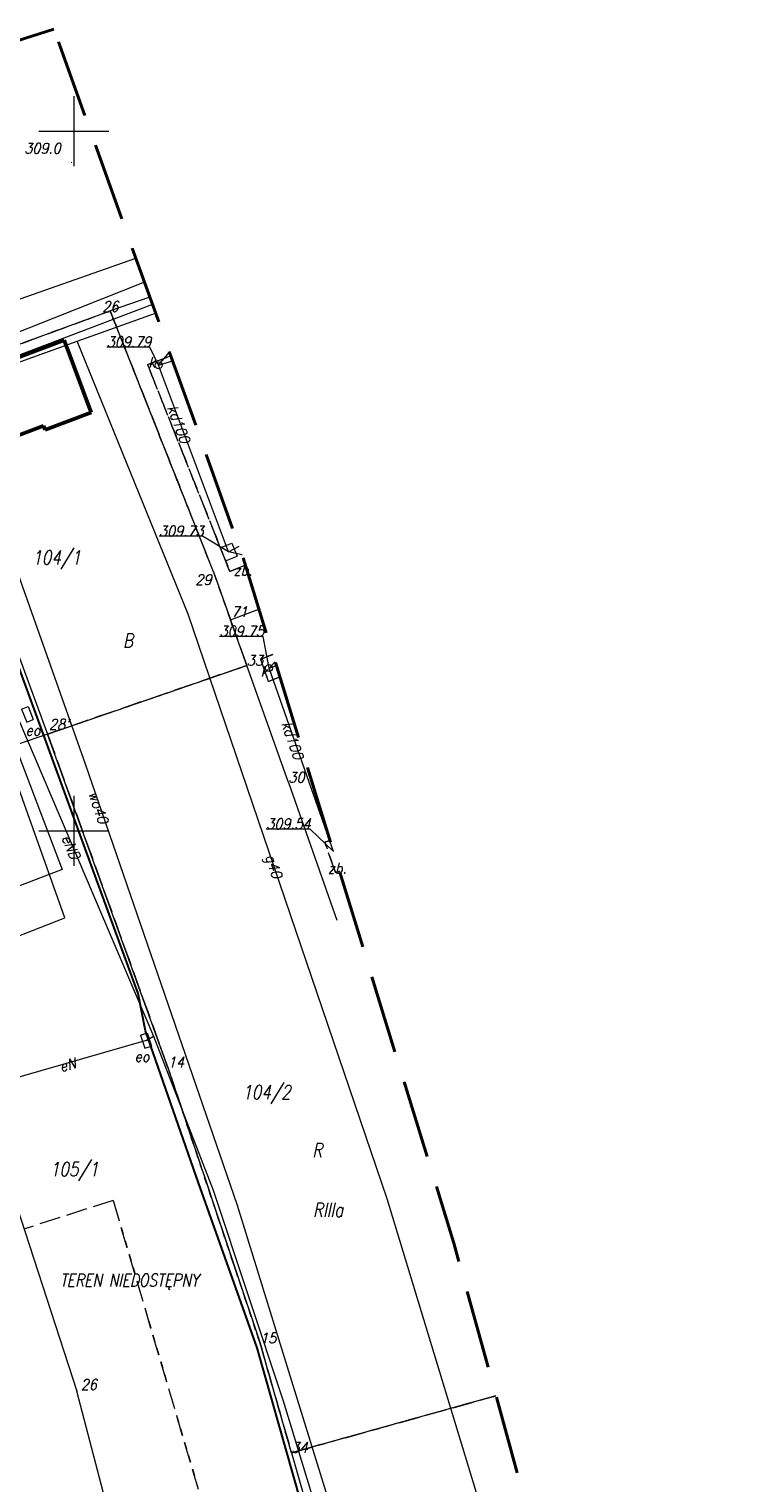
# Model space of a CAD drawing. Extents: x 779 to 3668, y -1329 to 9570.
# Tile 49 of 106: x 2311 to 2362, y -688 to -584. Entities that reach past the tile are written whole.
import ezdxf

# ---------------------------------------------------------------- set-up
doc = ezdxf.new("R2010")
doc.units = 0
for name, pattern in [('0.5_0.5', [1, 0.5, -0.5]), ('1.5_0.5', [2, 1.5, -0.5]), ('CIĄGłA', [0]), ('DGN Style 3', [7.83309, 5.595065, -2.238026])]:
    doc.linetypes.add(name, pattern=pattern)
for name, color, linetype, lineweight in [('203-punkt graniczny', 7, 'Continuous', 0), ('203-punkt graniczny-Atr103', 7, 'Continuous', 0), ('209-oznaczenie konturu klasyfikacyjnego', 7, 'Continuous', 0), ('210-oznaczenie konturu użytku gruntowego', 7, 'Continuous', 0), ('211-numer działki ewidencyjnej', 7, 'Continuous', 0), ('217-kontur klasyfikacyjny', 7, 'Continuous', 0), ('218-kontur użytku gruntowego', 7, 'Continuous', 0), ('219-działka ewidencyjna', 7, 'Continuous', 0), ('312-budynek ewidencyjny', 7, 'Continuous', 0), ('_a_obiekty', 250, 'Continuous', 30), ('ogrodzenie trwałe (linia)', 7, 'Continuous', 0), ('przewód elektroenergetyczny (linia)-SEPOD', 7, 'Continuous', 0), ('przewód elektroenergetyczny (linia)-SEPOD-Atr1', 7, 'Continuous', 0), ('przewód gazowy (linia)-SG', 7, 'Continuous', 0), ('przewód gazowy (linia)-SG-Atr1', 7, 'Continuous', 0), ('przewód kanalizacyjny (linia)-SK', 7, 'Continuous', 0), ('przewód kanalizacyjny (linia)-SK-Atr1', 7, 'Continuous', 0), ('przewód wodociągowy (linia)-SW', 7, 'Continuous', 0), ('przewód wodociągowy (linia)-SW-Atr1', 7, 'Continuous', 0), ('PTRW02_01', 7, 'Continuous', 0), ('punkt o określonej wysokości (sieć kanalizacyjna)-SK', 7, 'Continuous', 0), ('punkt o określonej wysokości (sieć kanalizacyjna)-SK-Atr2', 7, 'Continuous', 0), ('RTPW01', 253, 'Continuous', 0), ('Sekcje', 7, 'Continuous', 0), ('studzienka okrągła - przewód kanalizacyjny (punkt)-SK', 7, 'Continuous', 0), ('studzienka okrągła - przewód kanalizacyjny (punkt)-SK-Atr17', 7, 'Continuous', 0), ('szafa elektroenergetyczna (punkt)-SE', 7, 'Continuous', 0), ('szafa elektroenergetyczna (punkt)-SE-Atr17', 7, 'Continuous', 0), ('Zakres', 7, 'Continuous', 0), ('zbiornik - przewód kanalizacyjny (punkt)-SK', 7, 'Continuous', 0), ('zbiornik - przewód kanalizacyjny (punkt)-SK-Atr17', 7, 'Continuous', 0)]:
    doc.layers.add(name, color=color, linetype=linetype, lineweight=lineweight)
doc.styles.get("Standard").update_dxf_attribs({"font": 'arial.ttf'})
doc.styles.add('Style-ITALIC_1250', font='ITALIC_1250.shx')
doc.linetypes.add('902-500', pattern='A,3.75,[24,dgnlstyle-geo-mz.shx,S=0.002786,R=0,X=0,Y=0],3.75', length=7.5)

# ---------------------------------------------------------------- blocks, each defined once
blk = doc.blocks.new('203')
at = {"linetype": 'Continuous', "lineweight": -2, "ltscale": 10}
h = blk.add_hatch(color=0, dxfattribs=at)
edge = h.paths.add_edge_path()
edge.add_arc((0, 0), 0.45, 0, 360)
blk = doc.blocks.new('US15')
at = {"color": 0, "linetype": 'Continuous', "lineweight": -2, "ltscale": 10}
blk.add_circle((0, 0), 2.5, dxfattribs=at)
blk = doc.blocks.new('PW01_1')
at = {"linetype": 'Continuous', "lineweight": 13, "ltscale": 10}
h = blk.add_hatch(color=0, dxfattribs=at)
edge = h.paths.add_edge_path()
edge.add_arc((0, 0), 0.45, 0, 360)
blk = doc.blocks.new('US27')
at = {"color": 0, "linetype": 'Continuous', "lineweight": -2, "ltscale": 10}
for p, q in [((-5, -4.5), (-5, 4.5)), ((-5, 4.5), (5, 4.5)), ((5, -4.5), (5, 4.5)), ((-5, -4.5), (5, -4.5))]:
    blk.add_line(p, q, dxfattribs=at)
blk = doc.blocks.new('US18_1')
at = {"color": 0, "linetype": 'Continuous', "lineweight": -2, "ltscale": 10}
for p, q in [((-5, -2.5), (-5, 2.5)), ((-5, 2.5), (5, 2.5)), ((5, -2.5), (5, 2.5)), ((-5, -2.5), (5, -2.5))]:
    blk.add_line(p, q, dxfattribs=at)
blk = doc.blocks.new('RTPW01')
at = {"layer": 'RTPW01', "linetype": 'Continuous', "lineweight": 13, "true_color": 0x939598}
h = blk.add_hatch(color=252, dxfattribs=at)
edge = h.paths.add_edge_path()
edge.add_arc((0, 0), 0.045, 0, 360)
blk = doc.blocks.new('PZT MDCP podkład')
at = {"layer": '217-kontur klasyfikacyjny', "color": 8, "linetype": '1.5_0.5', "lineweight": 13, "flags": 128}
for points in [[(2164.95, 147.39), (2178.73, 152.44)], [(2178.73, 152.44), (2186.1, 133.8)], [(2181.4, 148.61), (2183.06, 149.23)], [(2187.28, 133.82), (2181.4, 148.61)], [(2188.39, 134.27), (2187.28, 133.82)], [(2186.1, 133.8), (2187.32, 130.37)], [(2187.32, 130.37), (2188.49, 127.1)], [(2189.47, 127.55), (2190.35, 127.9)], [(2188.49, 127.1), (2174.26, 122.2)], [(2190.03, 125.97), (2189.47, 127.55)], [(2190.85, 126.28), (2190.03, 125.97)], [(2174.26, 122.2), (2182.85, 98.38)], [(2194.07, 114.47), (2194.43, 114.6)], [(2194.83, 112.3), (2194.07, 114.47)], [(2195.11, 112.4), (2194.83, 112.3)], [(2182.85, 98.38), (2189.44, 78.66)], [(2178.95, 88.87), (2172.57, 86.83)], [(2187.86, 58.62), (2178.95, 88.87)], [(2189.44, 78.66), (2191.68, 70.84)], [(2191.68, 70.84), (2206.29, 74.91)]]:
    blk.add_lwpolyline(points, dxfattribs=at)
at = {"layer": '218-kontur użytku gruntowego', "color": 8, "linetype": '0.5_0.5', "lineweight": 13, "flags": 128}
for points in [[(2164.95, 147.39), (2178.73, 152.44)], [(2178.73, 152.44), (2164.95, 147.39)], [(2178.73, 152.44), (2186.1, 133.8)], [(2186.1, 133.8), (2178.73, 152.44)], [(2181.4, 148.61), (2183.06, 149.23)], [(2183.06, 149.23), (2181.4, 148.61)], [(2187.28, 133.82), (2181.4, 148.61)], [(2181.4, 148.61), (2187.28, 133.82)], [(2188.39, 134.27), (2187.28, 133.82)], [(2187.28, 133.82), (2188.39, 134.27)], [(2186.1, 133.8), (2187.32, 130.37)], [(2187.32, 130.37), (2186.1, 133.8)], [(2187.32, 130.37), (2188.49, 127.1)], [(2188.49, 127.1), (2187.32, 130.37)], [(2189.47, 127.55), (2190.35, 127.9)], [(2190.35, 127.9), (2189.47, 127.55)], [(2188.49, 127.1), (2174.26, 122.2)], [(2174.26, 122.2), (2188.49, 127.1)], [(2190.03, 125.97), (2189.47, 127.55)], [(2189.47, 127.55), (2190.03, 125.97)], [(2190.85, 126.28), (2190.03, 125.97)], [(2190.03, 125.97), (2190.85, 126.28)], [(2174.26, 122.2), (2182.85, 98.38)], [(2182.85, 98.38), (2174.26, 122.2)], [(2194.07, 114.47), (2194.43, 114.6)], [(2194.43, 114.6), (2194.07, 114.47)], [(2194.83, 112.3), (2194.07, 114.47)], [(2194.07, 114.47), (2194.83, 112.3)], [(2195.11, 112.4), (2194.83, 112.3)], [(2194.83, 112.3), (2195.11, 112.4)], [(2182.85, 98.38), (2189.44, 78.66)], [(2189.44, 78.66), (2182.85, 98.38)], [(2187.86, 58.62), (2178.95, 88.87)], [(2178.95, 88.87), (2187.86, 58.62)], [(2189.44, 78.66), (2191.68, 70.84)], [(2191.68, 70.84), (2189.44, 78.66)], [(2191.68, 70.84), (2206.29, 74.91)], [(2206.29, 74.91), (2191.68, 70.84)]]:
    blk.add_lwpolyline(points, dxfattribs=at)
at = {"layer": '219-działka ewidencyjna', "color": 8, "linetype": 'Continuous', "lineweight": 13, "flags": 128}
for points in [[(2181.56, 153.43), (2178.73, 152.44)], [(2164.95, 147.39), (2178.73, 152.44)], [(2186.1, 133.8), (2178.73, 152.44)], [(2186.1, 133.8), (2187.32, 130.37)], [(2187.32, 130.37), (2189.35, 131.14)], [(2188.49, 127.1), (2187.32, 130.37)], [(2171.57, 129.54), (2174.26, 122.2)], [(2174.26, 122.2), (2188.49, 127.1)], [(2191.46, 118.74), (2188.49, 127.1)], [(2174.26, 122.2), (2161.49, 117.81)], [(2182.85, 98.38), (2174.26, 122.2)], [(2191.46, 118.74), (2194.92, 108.9)], [(2167.98, 100.89), (2176.35, 75.24)], [(2182.85, 98.38), (2189.44, 78.66)], [(2191.68, 70.84), (2189.44, 78.66)], [(2181.86, 54.11), (2176.35, 75.24)], [(2206.29, 74.91), (2191.68, 70.84)], [(2191.68, 70.84), (2195.98, 55.8)]]:
    blk.add_lwpolyline(points, dxfattribs=at)
at = {"layer": '312-budynek ewidencyjny', "color": 8, "linetype": 'Continuous', "lineweight": 53, "flags": 128}
for points in [[(2168.85, 147.88), (2175.43, 150.36)], [(2175.43, 150.36), (2177.36, 145.19)], [(2177.36, 145.19), (2174.08, 143.95)], [(2173.97, 144.22), (2170.67, 142.99)], [(2174.08, 143.95), (2173.97, 144.22)]]:
    blk.add_lwpolyline(points, dxfattribs=at)
at = {"layer": 'ogrodzenie trwałe (linia)', "color": 8, "linetype": '902-500', "lineweight": 30, "flags": 128}
blk.add_lwpolyline([(2201.03, 25.94), (2203.1, 26.23), (2196.53, 52.66), (2189.22, 78.33), (2185.03, 90.14), (2181.25, 101), (2180.72, 103.66), (2164.91, 146.87), (2145.9, 140.41), (2135.54, 136.58), (2142.95, 119.69), (2154.07, 91.53), (2156.86, 82.93), (2163.33, 62.14), (2173.08, 21.42), (2181.19, 20.28), (2186.81, 20.1), (2192.94, 20.71), (2195.04, 22.78), (2196.64, 25.27), (2198.21, 25.55)], dxfattribs=at)
at = {"layer": 'przewód elektroenergetyczny (linia)-SEPOD', "color": 8, "linetype": 'Continuous', "lineweight": 13, "flags": 128}
for points in [[(2181.75, 152.9), (2164.1, 146.2), (2166.79, 137.4), (2172.12, 123.36), (2181.83, 100.62)], [(2181.29, 100.3), (2170.77, 97.27)], [(2181.29, 100.3), (2181.83, 100.62), (2186.09, 89.61), (2191.08, 74.55), (2195.33, 60.63), (2196.8, 54.21), (2204.37, 24.58), (2204.32, 23.62)]]:
    blk.add_lwpolyline(points, dxfattribs=at)
at = {"layer": 'przewód gazowy (linia)-SG', "color": 8, "linetype": 'Continuous', "lineweight": 13, "flags": 128}
for points in [[(2176.37, 150.28), (2181.96, 152.29)], [(2164.47, 142.29), (2163.98, 143.76), (2167.23, 144.91), (2166.84, 146.85), (2176.37, 150.28)], [(2218.76, 25.94), (2218.65, 26.82), (2216.39, 35.88), (2210.34, 56.84), (2208.42, 56.38), (2198.51, 88.98), (2184.3, 130.77), (2176.37, 150.28)], [(2164.47, 142.29), (2167.4, 133.28), (2175.31, 112.52), (2168.09, 109.77), (2167.06, 107.03)]]:
    blk.add_lwpolyline(points, dxfattribs=at)
at = {"layer": 'przewód kanalizacyjny (linia)-SK', "color": 8, "linetype": 'Continuous', "lineweight": 13, "flags": 128}
for points in [[(2134.06, 134.76), (2134.45, 138.38), (2166.65, 151.32), (2180.56, 156.22)], [(2182.19, 148.56), (2182.97, 149.49)], [(2187.19, 135.22), (2182.19, 148.56), (2183.19, 148.87)], [(2188.15, 135.02), (2187.19, 135.22), (2187.94, 135.62)], [(2194.68, 113.81), (2190.08, 126.92), (2190.51, 127.37)], [(2190.08, 126.92), (2190.59, 127.1)]]:
    blk.add_lwpolyline(points, dxfattribs=at)
at = {"layer": 'przewód wodociągowy (linia)-SW', "color": 8, "linetype": 'Continuous', "lineweight": 13, "flags": 128}
for points in [[(2181.18, 154.49), (2161.84, 146.83)], [(2212.55, 42.08), (2213.29, 42.31), (2209.44, 56.19), (2197.43, 57.46), (2187.83, 88.5), (2176.96, 120.06), (2167.76, 146.03), (2166.8, 148.74)], [(2167.86, 106.1), (2175.5, 109.07), (2162.74, 144.82), (2161.84, 146.83)]]:
    blk.add_lwpolyline(points, dxfattribs=at)
at = {"layer": 'punkt o określonej wysokości (sieć kanalizacyjna)-SK-Atr2', "color": 8, "lineweight": 13, "flags": 128}
for points in [[(2182.19, 148.56), (2181.56, 149.86), (2178.48, 149.86)], [(2187.19, 135.22), (2185.33, 136.34), (2182.22, 136.34)], [(2190.08, 126.92), (2189.65, 129.18), (2186.54, 129.18)], [(2194.68, 113.81), (2193.02, 115.41), (2189.88, 115.41)]]:
    blk.add_lwpolyline(points, dxfattribs=at)
at = {"layer": 'Sekcje', "color": 8, "linetype": 'Continuous', "lineweight": 13}
for p, q in [((2176.14, 167.78), (2176.14, 162.78)), ((2173.64, 165.28), (2178.64, 165.28)), ((2176.14, 117.78), (2176.14, 112.78)), ((2173.64, 115.28), (2178.64, 115.28))]:
    blk.add_line(p, q, dxfattribs=at)
at = {"layer": 'Zakres', "color": 8, "linetype": 'DGN Style 3', "lineweight": 40, "flags": 128}
blk.add_lwpolyline([(2174.7, 172.59), (2130.25, 158.48), (2070.28, 140.14), (2076.28, 101.68), (2103.09, -22.49), (2224.44, 10.67), (2208.44, 67.16), (2203.28, 85.81), (2188.23, 134.81), (2174.7, 172.59)], close=True, dxfattribs=at)
at = {"layer": '203-punkt graniczny', "color": 8, "linetype": 'Continuous', "lineweight": 13, "xscale": 0.1, "yscale": 0.1, "zscale": 0.1}
for p in [(2178.73, 152.44), (2186.1, 133.8), (2187.32, 130.37), (2188.49, 127.1), (2174.26, 122.2), (2191.46, 118.74), (2182.85, 98.38), (2189.44, 78.66), (2176.35, 75.24), (2191.68, 70.84)]:
    blk.add_blockref('203', p, dxfattribs=at)
at = {"layer": 'punkt o określonej wysokości (sieć kanalizacyjna)-SK', "color": 8, "linetype": 'Continuous', "lineweight": 13, "xscale": 0.1, "yscale": 0.1, "zscale": 0.1}
for p in [(2182.19, 148.56), (2187.19, 135.22), (2190.08, 126.92)]:
    blk.add_blockref('PW01_1', p, dxfattribs=at)
at = {"layer": 'RTPW01', "color": 8, "linetype": 'Continuous', "lineweight": 13}
blk.add_blockref('RTPW01', (2175.97, 163.06), dxfattribs=at)
at = {"layer": 'studzienka okrągła - przewód kanalizacyjny (punkt)-SK', "color": 8, "linetype": 'Continuous', "lineweight": 13, "xscale": 0.1, "yscale": 0.1, "zscale": 0.1}
for p in [(2182.19, 148.56), (2190.08, 126.92)]:
    blk.add_blockref('US15', p, dxfattribs=at)
at = {"layer": 'szafa elektroenergetyczna (punkt)-SE', "color": 8, "linetype": 'Continuous', "lineweight": 13, "xscale": 0.1, "yscale": 0.1, "zscale": 0.1}
for p, rotation in [((2172.82, 123.62), 291.516), ((2181.29, 100.3), 288.7189999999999)]:
    blk.add_blockref('US18_1', p, dxfattribs=dict(at, rotation=rotation))
at = {"layer": 'zbiornik - przewód kanalizacyjny (punkt)-SK', "color": 8, "linetype": 'Continuous', "lineweight": 13, "xscale": 0.1, "yscale": 0.1, "zscale": 0.1, "rotation": 291.929}
blk.add_blockref('US27', (2187.19, 135.22), dxfattribs=at)
at = {"layer": '203-punkt graniczny-Atr103', "color": 8, "lineweight": 13, "char_height": 0.75, "attachment_point": 7, "line_spacing_factor": 0.6}
for s, insert in [('\\FITALIC_1250;\\H1x;\\W0.9;26', (2178.17, 152.39)), ('\\FITALIC_1250;\\H1x;\\W0.9;29', (2184.82, 132.86)), ('\\FITALIC_1250;\\H1x;\\W0.9;71', (2187.39, 130.57)), ('\\FITALIC_1250;\\H1x;\\W0.9;33', (2188.49, 127.1)), ('\\FITALIC_1250;\\H1x;\\W0.9;33', (2188.49, 127.1)), ("\\FITALIC_1250;\\H1x;\\W0.9;28'", (2174.36, 122.52)), ('\\FITALIC_1250;\\H1x;\\W0.9;30', (2191.46, 118.74)), ('\\FITALIC_1250;\\H1x;\\W0.9;30', (2191.46, 118.74)), ('\\FITALIC_1250;\\H1x;\\W0.9;14', (2182.85, 98.38)), ('\\FITALIC_1250;\\H1x;\\W0.9;14', (2182.85, 98.38)), ('\\FITALIC_1250;\\H1x;\\W0.9;15', (2189.44, 78.66)), ('\\FITALIC_1250;\\H1x;\\W0.9;15', (2189.44, 78.66)), ('\\FITALIC_1250;\\H1x;\\W0.9;26', (2176.63, 75.34)), ('\\FITALIC_1250;\\H1x;\\W0.9;34', (2191.68, 70.84)), ('\\FITALIC_1250;\\H1x;\\W0.9;34', (2191.68, 70.84))]:
    blk.add_mtext(s, dxfattribs=dict(at, insert=insert))
at = {"layer": '209-oznaczenie konturu klasyfikacyjnego', "color": 8, "linetype": 'Continuous', "lineweight": 13, "insert": (2193.21, 87.69), "char_height": 1, "attachment_point": 7, "line_spacing_factor": 0.6}
blk.add_mtext('\\FITALIC_1250;\\H1x;\\W0.79;RIIIa', dxfattribs=at)
at = {"layer": '210-oznaczenie konturu użytku gruntowego', "color": 8, "linetype": 'Continuous', "lineweight": 13, "char_height": 1, "attachment_point": 7, "line_spacing_factor": 0.6}
for s, insert in [('\\FITALIC_1250;\\H1x;\\W0.79;B', (2179.64, 128.38)), ('\\FITALIC_1250;\\H1x;\\W0.79;R', (2193.16, 91.96))]:
    blk.add_mtext(s, dxfattribs=dict(at, insert=insert))
at = {"layer": '211-numer działki ewidencyjnej', "color": 8, "linetype": 'Continuous', "lineweight": 13, "char_height": 1, "attachment_point": 1, "line_spacing_factor": 0.6}
for s, insert in [('\\FITALIC_1250;\\H1x;\\W0.79;104/1', (2173.17, 135.32)), ('\\FITALIC_1250;\\H1x;\\W0.79;104/2', (2188.17, 97.12)), ('\\FITALIC_1250;\\H1x;\\W0.79;105/1', (2174.43, 91.6))]:
    blk.add_mtext(s, dxfattribs=dict(at, insert=insert))
at = {"layer": 'przewód elektroenergetyczny (linia)-SEPOD-Atr1', "color": 8, "lineweight": 13, "char_height": 0.75, "attachment_point": 4, "line_spacing_factor": 0.6}
for s, insert, rotation in [('\\FITALIC_1250;\\H1x;\\W0.9;eND', (2175.58, 114.94), 293.122), ('\\FITALIC_1250;\\H1x;\\W0.9;eN', (2175.13, 98.4), 16.031)]:
    blk.add_mtext(s, dxfattribs=dict(at, insert=insert, rotation=rotation))
at = {"layer": 'przewód gazowy (linia)-SG-Atr1', "color": 8, "lineweight": 13, "insert": (2190.03, 113.53), "char_height": 0.75, "attachment_point": 4, "rotation": 288.714, "line_spacing_factor": 0.6}
blk.add_mtext('\\FITALIC_1250;\\H1x;\\W0.9;g40', dxfattribs=at)
at = {"layer": 'przewód kanalizacyjny (linia)-SK-Atr1', "color": 8, "lineweight": 13, "char_height": 0.75, "attachment_point": 4, "line_spacing_factor": 0.6}
for insert, rotation in [((2183.14, 145.66), 290.546), ((2191.3, 123.07), 289.335)]:
    blk.add_mtext('\\FITALIC_1250;\\H1x;\\W0.9;kd100', dxfattribs=dict(at, insert=insert, rotation=rotation))
at = {"layer": 'przewód wodociągowy (linia)-SW-Atr1', "color": 8, "lineweight": 13, "insert": (2177.51, 118.08), "char_height": 0.75, "attachment_point": 4, "rotation": 288.936, "line_spacing_factor": 0.6}
blk.add_mtext('\\FITALIC_1250;\\H1x;\\W0.9;wo40', dxfattribs=at)
at = {"layer": 'PTRW02_01', "color": 8, "linetype": 'Continuous', "lineweight": 13, "style": 'Style-ITALIC_1250', "width": 0.8}
blk.add_text('TEREN NIEDOSTĘPNY', height=0.9, dxfattribs=at).set_placement((2175.14, 82.72))
at = {"layer": 'punkt o określonej wysokości (sieć kanalizacyjna)-SK-Atr2', "color": 8, "lineweight": 13, "char_height": 0.75, "attachment_point": 7, "line_spacing_factor": 0.6}
for s, insert in [('\\FITALIC_1250;\\H1x;\\W0.9;309.79', (2178.48, 149.86)), ('\\FITALIC_1250;\\H1x;\\W0.9;309.73', (2182.22, 136.34)), ('\\FITALIC_1250;\\H1x;\\W0.9;309.75', (2186.54, 129.18)), ('\\FITALIC_1250;\\H1x;\\W0.9;309.54', (2189.88, 115.41))]:
    blk.add_mtext(s, dxfattribs=dict(at, insert=insert))
at = {"layer": 'RTPW01', "color": 8, "linetype": 'Continuous', "lineweight": 13, "style": 'Style-ITALIC_1250', "width": 0.9}
blk.add_text('309.0', height=0.75, dxfattribs=at).set_placement((2172.59, 163.69))
at = {"layer": 'studzienka okrągła - przewód kanalizacyjny (punkt)-SK-Atr17', "color": 8, "lineweight": 13, "char_height": 0.75, "attachment_point": 7, "line_spacing_factor": 0.6}
for insert in [(2181.45, 148.4), (2189.48, 126.31)]:
    blk.add_mtext('\\FITALIC_1250;\\H1x;\\W0.9;k', dxfattribs=dict(at, insert=insert))
at = {"layer": 'szafa elektroenergetyczna (punkt)-SE-Atr17', "color": 8, "lineweight": 13, "char_height": 0.75, "attachment_point": 7, "line_spacing_factor": 0.6}
for insert in [(2172.68, 122.1), (2180.47, 98.78)]:
    blk.add_mtext('\\FITALIC_1250;\\H1x;\\W0.9;eo', dxfattribs=dict(at, insert=insert))
at = {"layer": 'zbiornik - przewód kanalizacyjny (punkt)-SK-Atr17', "color": 8, "lineweight": 13, "char_height": 0.75, "attachment_point": 7, "line_spacing_factor": 0.6}
for insert in [(2187.56, 133.54), (2194.29, 112.24)]:
    blk.add_mtext('\\FITALIC_1250;\\H1x;\\W0.9;zb.', dxfattribs=dict(at, insert=insert))

msp = doc.modelspace()

# ---------------------------------------------------------------- block references
at = {"layer": '_a_obiekty', "color": 18, "linetype": 'CIĄGłA', "lineweight": 5, "true_color": 0x000000}
msp.add_blockref('PZT MDCP podkład', (138.055, -756.202), dxfattribs=at)

doc.saveas('drawing.dxf')
